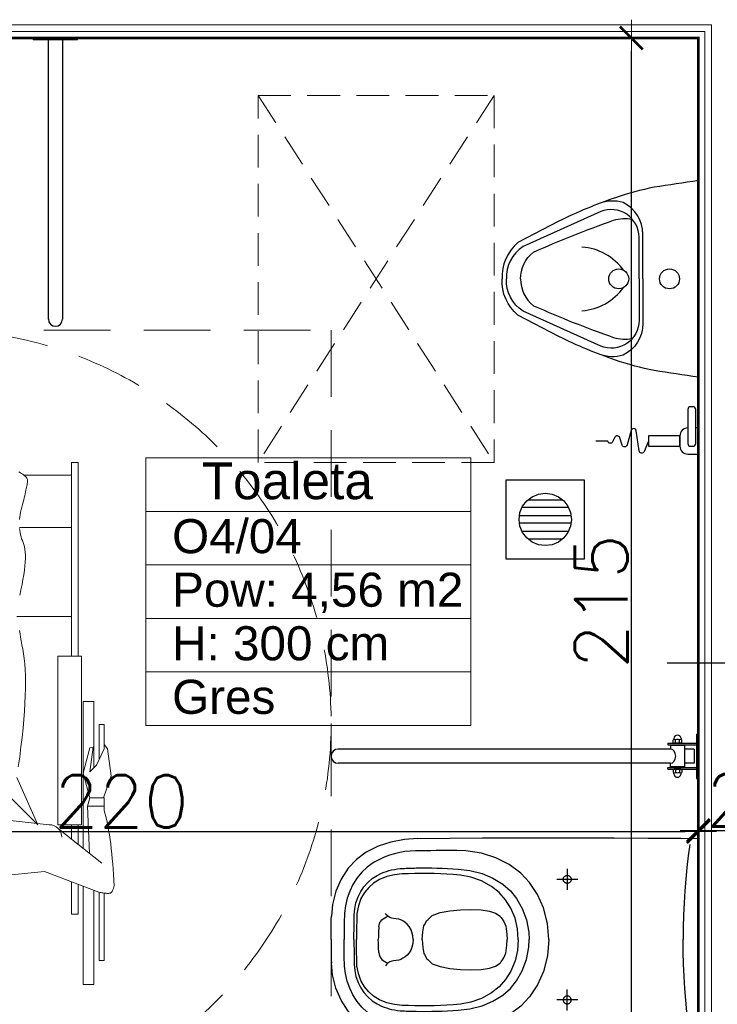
# Model space of a CAD drawing. Header units: metres. Extents: x 5541655 to 5610276, y 5589641 to 5627879.
# Tile 26 of 69: x 5604144 to 5604410, y 5625693 to 5626069. Entities that reach past the tile are written whole.
import ezdxf

# ---------------------------------------------------------------- set-up
doc = ezdxf.new("R2010")
doc.units = ezdxf.units.M
doc.header["$MEASUREMENT"] = 0
doc.linetypes.add('A-1_05$0$DASHED', pattern=[19.05, 12.7, -6.35])
doc.linetypes.add('DASH', pattern=[0.75, 0.5, -0.25])
doc.layers.get('0').update_dxf_attribs({"linetype": 'CONTINUOUS', "lineweight": 18})
doc.layers.get('Defpoints').update_dxf_attribs({"linetype": 'CONTINUOUS'})
doc.layers.add('a___wymiary', color=7, linetype='CONTINUOUS', lineweight=18, true_color=0x000000)
for name, color, linetype in [('Budowlane - Opisy', 7, 'CONTINUOUS'), ('Budowlane - Sciany Wew', 7, 'CONTINUOUS'), ('Wyposazenie Wew - Meble 3D', 7, 'CONTINUOUS'), ('Wyposazenie Wew - Urzadzenia Sanitarne', 6, 'CONTINUOUS'), ('Ściany', 51, 'CONTINUOUS')]:
    doc.layers.add(name, color=color, linetype=linetype)
doc.layers.add('MDCP', color=7, linetype='CONTINUOUS', lineweight=18)
doc.layers.add('WYMIARY WEW', color=251, linetype='CONTINUOUS', lineweight=13)
doc.styles.add('GENERATED_STYLE_2', font='arial.ttf')
doc.styles.get("Standard").update_dxf_attribs({"font": 'simplex.shx'})
doc.dimstyles.new('1_50', dxfattribs={"dimtxt": 20, "dimasz": 5, "dimexe": 1.25, "dimexo": 0.625, "dimgap": 1.5, "dimtad": 1, "dimdec": 3, "dimlfac": 0.5, "dimrnd": 0.1, "dimdsep": 46, "dimtxsty": 'Standard', "dimblk": 'znacznik', "dimcen": 1.5, "dimse1": 1, "dimse2": 1, "dimclrd": 256, "dimclrt": 256, "dimazin": 0, "dimtfac": 1, "dimtdec": 3, "dimtmove": 0, "dimatfit": 3, "dimldrblk": 'znacznik', "dimfxl": 1, "dimarcsym": 0})

# ---------------------------------------------------------------- blocks, each defined once
blk = doc.blocks.new('inwalida')
at = {"color": 0, "lineweight": 0}
for p, q in [((79.83611, -42.64185), (79.01468, -43.25)), ((85.00831, -41.93607), (79.83611, -42.64185)), ((89.22539, -43.39827), (85.00831, -41.93607)), ((92.30068, -43.06597), (91.58329, -43.25)), ((93.04228, -42.89089), (92.30068, -43.06597)), ((93.80812, -42.72476), (93.04228, -42.89089)), ((94.59818, -42.56758), (93.80812, -42.72476)), ((95.41248, -42.41936), (94.59818, -42.56758)), ((96.251, -42.2801), (95.41248, -42.41936)), ((97.11376, -42.14979), (96.251, -42.2801)), ((98.00073, -42.02843), (97.11376, -42.14979)), ((98.91195, -41.91604), (98.00073, -42.02843)), ((99.84739, -41.8126), (98.91195, -41.91604)), ((100.80707, -41.71812), (99.84739, -41.8126)), ((101.79096, -41.63258), (100.80707, -41.71812)), ((102.79909, -41.55601), (101.79096, -41.63258)), ((103.83144, -41.48839), (102.79909, -41.55601)), ((104.88803, -41.42973), (103.83144, -41.48839)), ((105.96884, -41.38001), (104.88803, -41.42973)), ((106.12161, -41.41368), (105.96884, -41.38001)), ((106.26574, -41.4492), (106.12161, -41.41368)), ((106.40127, -41.48659), (106.26574, -41.4492)), ((106.52816, -41.52582), (106.40127, -41.48659)), ((106.64644, -41.56693), (106.52816, -41.52582)), ((106.75609, -41.60989), (106.64644, -41.56693)), ((106.85712, -41.65472), (106.75609, -41.60989)), ((106.94953, -41.70139), (106.85712, -41.65472)), ((107.03332, -41.74994), (106.94953, -41.70139)), ((107.10849, -41.80035), (107.03332, -41.74994)), ((107.17504, -41.85262), (107.10849, -41.80035)), ((107.23297, -41.90674), (107.17504, -41.85262)), ((107.28228, -41.96273), (107.23297, -41.90674)), ((107.32297, -42.02058), (107.28228, -41.96273)), ((107.35504, -42.08029), (107.32297, -42.02058)), ((107.37847, -42.14185), (107.35504, -42.08029)), ((107.39574, -42.20868), (107.37847, -42.14185)), ((107.38276, -43.19973), (107.39917, -43.05498)), ((107.40926, -42.28417), (107.39574, -42.20868)), ((107.39917, -43.05498), (107.41183, -42.91889)), ((107.41905, -42.36832), (107.40926, -42.28417)), ((107.41183, -42.91889), (107.42076, -42.79146)), ((107.42508, -42.46111), (107.41905, -42.36832)), ((107.42076, -42.79146), (107.42594, -42.67269)), ((107.42739, -42.56258), (107.42508, -42.46111)), ((107.42594, -42.67269), (107.42739, -42.56258)), ((75.22539, -44.25), (75.22539, -43.25)), ((79.83611, -43.25), (75.22539, -43.25)), ((75.22539, -44.25), (81.95005, -44.25)), ((82.93889, -44.71777), (79.83611, -43.25)), ((84.21403, -46.03726), (82.93889, -44.71777)), ((89.22539, -43.25), (89.22539, -46.0357)), ((90.81377, -43.25), (89.22539, -43.25)), ((90.81377, -43.25), (90.81377, -46.45)), ((91.58329, -43.25), (90.81377, -43.25)), ((101.63092, -43.74185), (95.09649, -51.97927)), ((103.24591, -54.64807), (107.17831, -44.29502)), ((107.20573, -44.25), (107.2446, -44.05332)), ((120.22539, -44.25), (107.20573, -44.25)), ((107.2446, -44.05332), (107.27971, -43.86529)), ((107.27971, -43.86529), (107.31109, -43.68592)), ((107.31109, -43.68592), (107.33872, -43.51519)), ((107.33872, -43.51519), (107.36261, -43.35314)), ((107.36261, -43.35314), (107.38276, -43.19973)), ((107.53154, -43.25), (120.22539, -43.25)), ((120.22539, -43.25), (120.22539, -44.25)), ((70.82539, -45.25), (70.82539, -47.25)), ((70.82539, -45.25), (70.82539, -47.25)), ((70.82539, -45.25), (83.45323, -45.25)), ((79.53091, -45.37751), (84.21403, -46.03726)), ((79.63643, -46.03726), (79.53091, -45.37751)), ((84.47926, -47.25), (79.63643, -46.03726)), ((89.22539, -46.03726), (84.47926, -47.25)), ((89.22539, -46.0357), (90.81377, -46.45)), ((99.78439, -46.06962), (90.78329, -46.45)), ((106.81558, -45.25), (124.82539, -45.25)), ((124.82539, -45.25), (124.82539, -47.25)), ((62.17817, -48.25), (25.21537, -48.25)), ((25.21537, -48.25), (48.99845, -48.25)), ((25.21537, -48.25), (25.21537, -49.5)), ((94.32539, -47.59566), (62.17817, -47.59566)), ((62.17817, -47.59566), (62.17817, -52.09566)), ((62.17817, -49.5), (62.17817, -48.25)), ((98.84804, -47.25), (70.82539, -47.25)), ((94.32539, -47.59566), (94.32539, -52.09566)), ((94.32539, -47.59566), (94.32539, -52.09566)), ((94.32539, -47.59566), (94.32539, -51.09566)), ((94.32539, -47.59566), (94.32539, -51.09566)), ((98.05478, -48.25), (94.32539, -48.25)), ((105.67609, -48.25), (111.36345, -48.25)), ((124.82539, -47.25), (106.05592, -47.25)), ((111.36345, -48.25), (111.36345, -49.5)), ((25.21537, -49.5), (62.17817, -49.5)), ((49.09845, -49.5), (25.21537, -49.5)), ((27.65642, -49.5), (27.65642, -58.54682)), ((37.65642, -59.40703), (37.65642, -49.5)), ((54.61537, -59.91266), (54.61537, -49.5)), ((94.32539, -49.34566), (94.32539, -52.09566)), ((97.0632, -49.5), (94.32539, -49.5)), ((111.36345, -49.5), (105.2013, -49.5)), ((94.32539, -52.09566), (62.17817, -52.09566)), ((94.32539, -53.74185), (92.62539, -69.84748)), ((94.32539, -55.94185), (85.32539, -59.94185)), ((94.32539, -55.94185), (88.02833, -62.23891)), ((104.46147, -67.13771), (103.24591, -54.64807)), ((28.04984, -58.14329), (27.90843, -58.26744)), ((28.19017, -58.04307), (28.04984, -58.14329)), ((28.32946, -57.9668), (28.19017, -58.04307)), ((28.46767, -57.91447), (28.32946, -57.9668)), ((28.60482, -57.88608), (28.46767, -57.91447)), ((28.74091, -57.88163), (28.60482, -57.88608)), ((28.88753, -57.89295), (28.74091, -57.88163)), ((29.05627, -57.91183), (28.88753, -57.89295)), ((29.24713, -57.93829), (29.05627, -57.91183)), ((29.46009, -57.9723), (29.24713, -57.93829)), ((29.69519, -58.0139), (29.46009, -57.9723)), ((29.95239, -58.06305), (29.69519, -58.0139)), ((30.23171, -58.11978), (29.95239, -58.06305)), ((30.53315, -58.18407), (30.23171, -58.11978)), ((30.85671, -58.25594), (30.53315, -58.18407)), ((27.18545, -59.24735), (27.03766, -59.51515)), ((27.33217, -59.00348), (27.18545, -59.24735)), ((27.47783, -58.78356), (27.33217, -59.00348)), ((27.62242, -58.58757), (27.47783, -58.78356)), ((27.76596, -58.41554), (27.62242, -58.58757)), ((27.90843, -58.26744), (27.76596, -58.41554)), ((31.20239, -58.33537), (30.85671, -58.25594)), ((31.57019, -58.42238), (31.20239, -58.33537)), ((31.96009, -58.51695), (31.57019, -58.42238)), ((32.37213, -58.6191), (31.96009, -58.51695)), ((32.80627, -58.72881), (32.37213, -58.6191)), ((33.26253, -58.84609), (32.80627, -58.72881)), ((33.74091, -58.97093), (33.26253, -58.84609)), ((34.22613, -59.09056), (33.74091, -58.97093)), ((34.7029, -59.19214), (34.22613, -59.09056)), ((35.17123, -59.2757), (34.7029, -59.19214)), ((35.63111, -59.34121), (35.17123, -59.2757)), ((36.08255, -59.38871), (35.63111, -59.34121)), ((38.21304, -59.35566), (37.80383, -59.39834)), ((38.6138, -59.29496), (38.21304, -59.35566)), ((39.00611, -59.21621), (38.6138, -59.29496)), ((39.38998, -59.11945), (39.00611, -59.21621)), ((39.7654, -59.00464), (39.38998, -59.11945)), ((40.13238, -58.87181), (39.7654, -59.00464)), ((40.49091, -58.72093), (40.13238, -58.87181)), ((40.87126, -58.57582), (40.49091, -58.72093)), ((41.30368, -58.46022), (40.87126, -58.57582)), ((41.78818, -58.37415), (41.30368, -58.46022)), ((42.32475, -58.31759), (41.78818, -58.37415)), ((42.9134, -58.29057), (42.32475, -58.31759)), ((43.55412, -58.29306), (42.9134, -58.29057)), ((44.24691, -58.32508), (43.55412, -58.29306)), ((44.99177, -58.38662), (44.24691, -58.32508)), ((45.78872, -58.4777), (44.99177, -58.38662)), ((46.63774, -58.59829), (45.78872, -58.4777)), ((47.53883, -58.74841), (46.63774, -58.59829)), ((48.49199, -58.92805), (47.53883, -58.74841)), ((49.49723, -59.13722), (48.49199, -58.92805)), ((50.55454, -59.3759), (49.49723, -59.13722)), ((57.88621, -59.30931), (57.26492, -59.41071)), ((58.55601, -59.1986), (57.88621, -59.30931)), ((59.27433, -59.07859), (58.55601, -59.1986)), ((60.04117, -58.94926), (59.27433, -59.07859)), ((60.85652, -58.81062), (60.04117, -58.94926)), ((61.72038, -58.66266), (60.85652, -58.81062)), ((62.64522, -58.5246), (61.72038, -58.66266)), ((63.64344, -58.4156), (62.64522, -58.5246)), ((64.71506, -58.33568), (63.64344, -58.4156)), ((65.86008, -58.28481), (64.71506, -58.33568)), ((67.0785, -58.26303), (65.86008, -58.28481)), ((68.37032, -58.2703), (67.0785, -58.26303)), ((69.73554, -58.30665), (68.37032, -58.2703)), ((71.17414, -58.37206), (69.73554, -58.30665)), ((72.68616, -58.46655), (71.17414, -58.37206)), ((74.27157, -58.5901), (72.68616, -58.46655)), ((75.93038, -58.74273), (74.27157, -58.5901)), ((77.66258, -58.92441), (75.93038, -58.74273)), ((79.46819, -59.13517), (77.66258, -58.92441)), ((81.34719, -59.37499), (79.46819, -59.13517)), ((83.29959, -59.64389), (81.34719, -59.37499))]:
    blk.add_line(p, q, dxfattribs=at)
at = {"color": 0, "linetype": 'A-1_05$0$DASHED', "lineweight": 0}
blk.add_lwpolyline([(150, -150), (0, -150), (0, 0), (150, 0)], close=True, dxfattribs=at)
blk.add_circle((75, -75), 75, dxfattribs=at)
at = {"color": 0, "lineweight": 0}
blk.add_arc((96.72539, -53.74185), 2.4, 90, 180, dxfattribs=at)
blk = doc.blocks.new('SC2.0 ustep NP keramag RENOVA')
blk.add_lwpolyline([(-19.3, 0), (19.3, 0)])
for points in [[(-19.28, -53.49, 0), (-19.36, -47.29, 0), (-19.41, -41.13, 0), (-19.44, -34.86, 0), (-19.45, -28.59, 0), (-19.44, -22.33, 0), (-19.42, -16.06, 0), (-19.38, -9.58, 0), (-19.33, -3.33, 0), (-19.3, 0, 0)], [(19.28, -53.49, 0), (19.36, -47.29, 0), (19.41, -41.13, 0), (19.44, -34.86, 0), (19.45, -28.59, 0), (19.44, -22.33, 0), (19.42, -16.06, 0), (19.38, -9.58, 0), (19.33, -3.33, 0), (19.3, 0, 0)], [(-18.16, -1.64, 0), (-15.97, -1.94, 0), (-13.77, -2.2, 0), (-11.55, -2.41, 0), (-9.33, -2.59, 0), (-7, -2.73, 0), (-4.66, -2.83, 0), (-2.33, -2.89, 0), (0, -2.91, 0)], [(18.16, -1.64, 0), (15.97, -1.94, 0), (13.77, -2.2, 0), (11.55, -2.41, 0), (9.33, -2.59, 0), (7, -2.73, 0), (4.66, -2.83, 0), (2.33, -2.89, 0), (0, -2.91, 0)], [(-11.5, -25.75, 0), (-11.58, -25.75, 0), (-11.65, -25.75, 0), (-11.72, -25.73, 0), (-11.79, -25.71, 0), (-11.86, -25.68, 0), (-11.92, -25.64, 0), (-11.98, -25.59, 0), (-12.04, -25.54, 0), (-12.09, -25.48, 0), (-12.13, -25.42, 0), (-12.17, -25.35, 0), (-12.2, -25.29, 0), (-12.23, -25.22, 0), (-12.25, -25.14, 0), (-12.26, -25.07, 0), (-12.27, -25, 0), (-12.26, -24.92, 0), (-12.25, -24.85, 0), (-12.23, -24.78, 0), (-12.2, -24.71, 0), (-12.16, -24.65, 0), (-12.07, -24.52, 0), (-11.97, -24.42, 0), (-11.84, -24.33, 0), (-11.78, -24.3, 0), (-11.71, -24.27, 0), (-11.64, -24.25, 0), (-11.57, -24.24, 0), (-11.5, -24.24, 0), (-11.43, -24.24, 0), (-11.36, -24.25, 0), (-11.29, -24.27, 0), (-11.22, -24.3, 0), (-11.16, -24.33, 0), (-11.03, -24.42, 0), (-10.93, -24.52, 0), (-10.84, -24.65, 0), (-10.8, -24.71, 0), (-10.77, -24.78, 0), (-10.75, -24.85, 0), (-10.74, -24.92, 0), (-10.73, -25, 0), (-10.74, -25.07, 0), (-10.75, -25.14, 0), (-10.77, -25.22, 0), (-10.8, -25.29, 0), (-10.83, -25.35, 0), (-10.87, -25.42, 0), (-10.91, -25.48, 0), (-10.96, -25.54, 0), (-11.02, -25.59, 0), (-11.08, -25.64, 0), (-11.14, -25.68, 0), (-11.21, -25.71, 0), (-11.28, -25.73, 0), (-11.35, -25.75, 0), (-11.42, -25.75, 0), (-11.5, -25.75, 0)], [(-11.5, -23, 0), (-11.5, -23.5, 0), (-11.5, -24, 0), (-11.5, -24.5, 0), (-11.5, -25, 0), (-11.5, -25.5, 0), (-11.5, -26, 0), (-11.5, -26.5, 0), (-11.5, -27, 0)], [(11.5, -25.75, 0), (11.58, -25.75, 0), (11.65, -25.75, 0), (11.72, -25.73, 0), (11.79, -25.71, 0), (11.86, -25.68, 0), (11.92, -25.64, 0), (11.98, -25.59, 0), (12.04, -25.54, 0), (12.09, -25.48, 0), (12.13, -25.42, 0), (12.17, -25.35, 0), (12.2, -25.29, 0), (12.23, -25.22, 0), (12.25, -25.14, 0), (12.26, -25.07, 0), (12.27, -25, 0), (12.26, -24.92, 0), (12.25, -24.85, 0), (12.23, -24.78, 0), (12.2, -24.71, 0), (12.16, -24.65, 0), (12.07, -24.52, 0), (11.97, -24.42, 0), (11.84, -24.33, 0), (11.78, -24.3, 0), (11.71, -24.27, 0), (11.64, -24.25, 0), (11.57, -24.24, 0), (11.5, -24.24, 0), (11.43, -24.24, 0), (11.36, -24.25, 0), (11.29, -24.27, 0), (11.22, -24.3, 0), (11.16, -24.33, 0), (11.03, -24.42, 0), (10.93, -24.52, 0), (10.84, -24.65, 0), (10.8, -24.71, 0), (10.77, -24.78, 0), (10.75, -24.85, 0), (10.74, -24.92, 0), (10.73, -25, 0), (10.74, -25.07, 0), (10.75, -25.14, 0), (10.77, -25.22, 0), (10.8, -25.29, 0), (10.83, -25.35, 0), (10.87, -25.42, 0), (10.91, -25.48, 0), (10.96, -25.54, 0), (11.02, -25.59, 0), (11.08, -25.64, 0), (11.14, -25.68, 0), (11.21, -25.71, 0), (11.28, -25.73, 0), (11.35, -25.75, 0), (11.42, -25.75, 0), (11.5, -25.75, 0)], [(11.5, -23, 0), (11.5, -23.5, 0), (11.5, -24, 0), (11.5, -24.5, 0), (11.5, -25, 0), (11.5, -25.5, 0), (11.5, -26, 0), (11.5, -26.5, 0), (11.5, -27, 0)], [(-13.5, -25, 0), (-13, -25, 0), (-12.5, -25, 0), (-12, -25, 0), (-11.5, -25, 0), (-11, -25, 0), (-10.5, -25, 0), (-10, -25, 0), (-9.5, -25, 0)], [(13.5, -25, 0), (13, -25, 0), (12.5, -25, 0), (12, -25, 0), (11.5, -25, 0), (11, -25, 0), (10.5, -25, 0), (10, -25, 0), (9.5, -25, 0)], [(0, -28.5, 0), (-3.07, -28.75, 0), (-6.06, -29.51, 0), (-8.62, -30.66, 0), (-10.88, -32.16, 0), (-12.69, -33.87, 0), (-14.34, -36.07, 0), (-15.63, -38.58, 0), (-16.51, -41.36, 0), (-16.97, -44.35, 0), (-17.02, -46.01, 0)], [(0, -28.5, 0), (3.07, -28.75, 0), (6.06, -29.51, 0), (8.62, -30.66, 0), (10.88, -32.16, 0), (12.69, -33.87, 0), (14.34, -36.07, 0), (15.63, -38.58, 0), (16.51, -41.36, 0), (16.97, -44.35, 0), (17.02, -46.01, 0)], [(-13.47, -45.79, 0), (-13.2, -43.54, 0), (-12.62, -41.23, 0), (-11.75, -39.15, 0), (-10.6, -37.28, 0), (-9.34, -35.84, 0), (-7.87, -34.64, 0), (-5.96, -33.56, 0), (-3.8, -32.77, 0), (-1.4, -32.34, 0), (0, -32.27, 0)], [(13.47, -45.79, 0), (13.2, -43.54, 0), (12.62, -41.23, 0), (11.75, -39.15, 0), (10.6, -37.28, 0), (9.34, -35.84, 0), (7.87, -34.64, 0), (5.96, -33.56, 0), (3.8, -32.77, 0), (1.4, -32.34, 0), (0, -32.27, 0)], [(0, -34.33, 0), (-2.06, -34.48, 0), (-4.07, -34.95, 0), (-5.98, -35.74, 0), (-7.62, -36.75, 0), (-8.97, -37.95, 0), (-10.15, -39.42, 0), (-11.2, -41.35, 0), (-11.9, -43.36, 0), (-12.31, -45.34, 0), (-12.45, -46.74, 0)], [(0, -34.33, 0), (2.06, -34.48, 0), (4.07, -34.95, 0), (5.98, -35.74, 0), (7.62, -36.75, 0), (8.97, -37.95, 0), (10.15, -39.42, 0), (11.2, -41.35, 0), (11.9, -43.36, 0), (12.31, -45.34, 0), (12.45, -46.74, 0)], [(0, -52.63, 0), (-1.48, -52.55, 0), (-2.61, -52.32, 0), (-2.83, -52.23, 0), (-3.63, -51.75, 0), (-3.81, -51.59, 0), (-4.48, -50.86, 0), (-4.58, -50.72, 0), (-5.15, -49.24, 0), (-5.52, -47.37, 0), (-5.68, -45.36, 0), (-5.73, -43.36, 0), (-5.68, -41.38, 0), (-5.45, -39.79, 0), (-5.03, -38.7, 0), (-4.46, -37.8, 0), (-4.37, -37.69, 0), (-4.21, -37.56, 0), (-3.48, -37.08, 0), (-2.59, -36.72, 0), (-1.02, -36.48, 0), (0, -36.45, 0)], [(0, -52.63, 0), (1.48, -52.55, 0), (2.61, -52.32, 0), (2.83, -52.23, 0), (3.63, -51.75, 0), (3.81, -51.59, 0), (4.48, -50.86, 0), (4.58, -50.72, 0), (5.15, -49.24, 0), (5.52, -47.37, 0), (5.68, -45.36, 0), (5.73, -43.36, 0), (5.68, -41.38, 0), (5.45, -39.79, 0), (5.03, -38.7, 0), (4.46, -37.8, 0), (4.37, -37.69, 0), (4.21, -37.56, 0), (3.48, -37.08, 0), (2.59, -36.72, 0), (1.02, -36.48, 0), (0, -36.45, 0)], [(-17.02, -46.01, 0), (-17.01, -47, 0), (-17, -47.99, 0), (-16.99, -48.99, 0), (-16.98, -49.98, 0), (-16.97, -50.97, 0), (-16.96, -51.97, 0), (-16.95, -52.96, 0), (-16.94, -53.95, 0)], [(-13.67, -53.81, 0), (-13.68, -52.81, 0), (-13.68, -51.82, 0), (-13.67, -50.83, 0), (-13.65, -49.83, 0), (-13.62, -48.82, 0), (-13.58, -47.81, 0), (-13.53, -46.8, 0), (-13.47, -45.79, 0)], [(-12.45, -46.74, 0), (-12.51, -47.95, 0), (-12.56, -49.17, 0), (-12.6, -50.39, 0), (-12.62, -51.6, 0), (-12.62, -52.82, 0), (-12.61, -54.03, 0), (-12.58, -55.25, 0), (-12.54, -56.46, 0)], [(12.45, -46.74, 0), (12.51, -47.95, 0), (12.56, -49.17, 0), (12.6, -50.39, 0), (12.62, -51.6, 0), (12.62, -52.82, 0), (12.61, -54.03, 0), (12.58, -55.25, 0), (12.54, -56.46, 0)], [(13.67, -53.81, 0), (13.68, -52.81, 0), (13.68, -51.82, 0), (13.67, -50.83, 0), (13.65, -49.83, 0), (13.62, -48.82, 0), (13.58, -47.81, 0), (13.53, -46.8, 0), (13.47, -45.79, 0)], [(17.02, -46.01, 0), (17.01, -47, 0), (17, -47.99, 0), (16.99, -48.99, 0), (16.98, -49.98, 0), (16.97, -50.97, 0), (16.96, -51.97, 0), (16.95, -52.96, 0), (16.94, -53.95, 0)], [(-19.28, -53.49, 0), (-19.1, -56.04, 0), (-18.62, -58.6, 0), (-17.83, -61.05, 0), (-16.67, -63.32, 0), (-15.3, -65.16, 0), (-13.63, -66.74, 0), (-11.57, -68.1, 0), (-9.23, -69.12, 0), (-6.68, -69.76, 0), (-4.46, -69.96, 0)], [(-16.94, -53.95, 0), (-16.9, -54.97, 0), (-16.8, -55.97, 0), (-16.63, -56.94, 0), (-16.4, -57.92, 0), (-16.1, -58.91, 0), (-15.74, -59.87, 0), (-15.32, -60.79, 0), (-14.86, -61.66, 0), (-14.64, -62, 0)], [(-13.59, -56.31, 0), (-13.6, -55.99, 0), (-13.62, -55.68, 0), (-13.63, -55.37, 0), (-13.64, -55.06, 0), (-13.65, -54.75, 0), (-13.66, -54.43, 0), (-13.66, -54.12, 0), (-13.67, -53.81, 0)], [(0, -54.39, 0), (-0.74, -54.44, 0), (-1.4, -54.6, 0), (-1.99, -54.84, 0), (-2.5, -55.15, 0), (-2.93, -55.5, 0), (-3.29, -55.9, 0), (-3.56, -56.31, 0), (-3.76, -56.73, 0), (-3.89, -57.13, 0), (-4.04, -58.09, 0), (-4.11, -58.45, 0), (-4.24, -58.8, 0), (-4.33, -58.98, 0), (-4.45, -59.15, 0), (-4.59, -59.32, 0), (-4.76, -59.48, 0), (-4.97, -59.65, 0)], [(0, -54.39, 0), (0.74, -54.44, 0), (1.4, -54.6, 0), (1.99, -54.84, 0), (2.5, -55.15, 0), (2.93, -55.5, 0), (3.29, -55.9, 0), (3.56, -56.31, 0), (3.76, -56.73, 0), (3.89, -57.13, 0), (4.04, -58.09, 0), (4.11, -58.45, 0), (4.24, -58.8, 0), (4.33, -58.98, 0), (4.45, -59.15, 0), (4.59, -59.32, 0), (4.76, -59.48, 0), (4.97, -59.65, 0)], [(19.28, -53.49, 0), (19.1, -56.04, 0), (18.62, -58.6, 0), (17.83, -61.05, 0), (16.67, -63.32, 0), (15.3, -65.16, 0), (13.63, -66.74, 0), (11.57, -68.1, 0), (9.23, -69.12, 0), (6.68, -69.76, 0), (4.46, -69.96, 0)], [(13.59, -56.31, 0), (13.6, -55.99, 0), (13.62, -55.68, 0), (13.63, -55.37, 0), (13.64, -55.06, 0), (13.65, -54.75, 0), (13.66, -54.43, 0), (13.66, -54.12, 0), (13.67, -53.81, 0)], [(16.94, -53.95, 0), (16.9, -54.97, 0), (16.8, -55.97, 0), (16.63, -56.94, 0), (16.4, -57.92, 0), (16.1, -58.91, 0), (15.74, -59.87, 0), (15.32, -60.79, 0), (14.86, -61.66, 0), (14.64, -62, 0)], [(-12.66, -60.4, 0), (-12.86, -59.92, 0), (-13.03, -59.44, 0), (-13.17, -58.97, 0), (-13.29, -58.48, 0), (-13.41, -57.9, 0), (-13.5, -57.37, 0), (-13.55, -56.84, 0), (-13.59, -56.31, 0)], [(12.66, -60.4, 0), (12.86, -59.92, 0), (13.03, -59.44, 0), (13.17, -58.97, 0), (13.29, -58.48, 0), (13.41, -57.9, 0), (13.5, -57.37, 0), (13.55, -56.84, 0), (13.59, -56.31, 0)], [(-12.54, -56.46, 0), (-12.39, -57.95, 0), (-12.04, -59.38, 0), (-11.47, -60.78, 0), (-10.76, -61.94, 0), (-9.98, -62.83, 0), (-9.01, -63.64, 0), (-7.82, -64.32, 0), (-6.46, -64.81, 0), (-4.99, -65.08, 0), (-4.39, -65.11, 0)], [(12.54, -56.46, 0), (12.39, -57.95, 0), (12.04, -59.38, 0), (11.47, -60.78, 0), (10.76, -61.94, 0), (9.98, -62.83, 0), (9.01, -63.64, 0), (7.82, -64.32, 0), (6.46, -64.81, 0), (4.99, -65.08, 0), (4.39, -65.11, 0)], [(-2.46, -60.91, 0), (-2.86, -60.84, 0), (-3.04, -60.79, 0), (-3.21, -60.72, 0), (-3.37, -60.64, 0), (-3.52, -60.55, 0), (-3.78, -60.33, 0), (-4, -60.07, 0), (-4.18, -59.78, 0), (-4.33, -59.47, 0), (-4.45, -59.15, 0)], [(2.46, -60.91, 0), (2.86, -60.84, 0), (3.04, -60.79, 0), (3.21, -60.72, 0), (3.37, -60.64, 0), (3.52, -60.55, 0), (3.78, -60.33, 0), (4, -60.07, 0), (4.18, -59.78, 0), (4.33, -59.47, 0), (4.45, -59.15, 0)], [(-4.75, -65.6, 0), (-5.89, -65.51, 0), (-7.02, -65.27, 0), (-8.16, -64.88, 0), (-9.19, -64.37, 0), (-10.1, -63.76, 0), (-10.93, -63.02, 0), (-11.66, -62.16, 0), (-12.25, -61.23, 0), (-12.66, -60.4, 0)], [(-2.46, -60.91, 0), (-2.15, -60.94, 0), (-1.84, -60.96, 0), (-1.53, -60.97, 0), (-1.2, -60.99, 0), (-0.83, -61, 0), (-0.46, -61, 0), (-0.09, -61.01, 0), (0, -61.01, 0)], [(2.46, -60.91, 0), (2.15, -60.94, 0), (1.84, -60.96, 0), (1.53, -60.97, 0), (1.2, -60.99, 0), (0.83, -61, 0), (0.46, -61, 0), (0.09, -61.01, 0), (0, -61.01, 0)], [(4.75, -65.6, 0), (5.89, -65.51, 0), (7.02, -65.27, 0), (8.16, -64.88, 0), (9.19, -64.37, 0), (10.1, -63.76, 0), (10.93, -63.02, 0), (11.66, -62.16, 0), (12.25, -61.23, 0), (12.66, -60.4, 0)], [(-14.64, -62, 0), (-13.81, -63.14, 0), (-12.85, -64.17, 0), (-11.77, -65.07, 0), (-10.51, -65.87, 0), (-9.27, -66.47, 0), (-7.9, -66.95, 0), (-6.48, -67.28, 0), (-5.05, -67.45, 0), (-4.36, -67.48, 0)], [(14.64, -62, 0), (13.81, -63.14, 0), (12.85, -64.17, 0), (11.77, -65.07, 0), (10.51, -65.87, 0), (9.27, -66.47, 0), (7.9, -66.95, 0), (6.48, -67.28, 0), (5.05, -67.45, 0), (4.36, -67.48, 0)], [(0, -65.65, 0), (-0.58, -65.65, 0), (-1.17, -65.65, 0), (-1.75, -65.64, 0), (-2.34, -65.64, 0), (-2.92, -65.63, 0), (-3.51, -65.62, 0), (-4.09, -65.61, 0), (-4.68, -65.6, 0)], [(-4.39, -65.11, 0), (-3.84, -65.12, 0), (-3.29, -65.13, 0), (-2.74, -65.14, 0), (-2.19, -65.15, 0), (-1.65, -65.15, 0), (-1.1, -65.16, 0), (-0.55, -65.16, 0), (0, -65.16, 0)], [(4.39, -65.11, 0), (3.84, -65.12, 0), (3.29, -65.13, 0), (2.74, -65.14, 0), (2.19, -65.15, 0), (1.65, -65.15, 0), (1.1, -65.16, 0), (0.55, -65.16, 0), (0, -65.16, 0)], [(0, -65.65, 0), (0.58, -65.65, 0), (1.17, -65.65, 0), (1.75, -65.64, 0), (2.34, -65.64, 0), (2.92, -65.63, 0), (3.51, -65.62, 0), (4.09, -65.61, 0), (4.68, -65.6, 0)], [(-4.36, -67.48, 0), (-3.82, -67.49, 0), (-3.27, -67.5, 0), (-2.73, -67.51, 0), (-2.18, -67.51, 0), (-1.64, -67.52, 0), (-1.09, -67.52, 0), (-0.55, -67.52, 0), (0, -67.53, 0)], [(4.36, -67.48, 0), (3.82, -67.49, 0), (3.27, -67.5, 0), (2.73, -67.51, 0), (2.18, -67.51, 0), (1.64, -67.52, 0), (1.09, -67.52, 0), (0.55, -67.52, 0), (0, -67.53, 0)], [(0, -70, 0), (-0.56, -70, 0), (-1.12, -70, 0), (-1.67, -70, 0), (-2.23, -69.99, 0), (-2.79, -69.99, 0), (-3.35, -69.98, 0), (-3.9, -69.97, 0), (-4.46, -69.96, 0)], [(0, -70, 0), (0.56, -70, 0), (1.12, -70, 0), (1.67, -70, 0), (2.23, -69.99, 0), (2.79, -69.99, 0), (3.35, -69.98, 0), (3.9, -69.97, 0), (4.46, -69.96, 0)]]:
    blk.add_polyline3d(points)
blk = doc.blocks.new('pochwyt dla inwalidy 70')
at = {"layer": 'Wyposazenie Wew - Meble 3D'}
for p, q in [((0.01, 70.02), (8.47, 70.02)), ((0.01, 69.68), (0.01, 70.02)), ((0.01, 69.68), (8.47, 69.68)), ((1.75, 64.19), (1.75, 69.68)), ((2.08, 64.19), (2.08, 69.68)), ((6.39, 64.19), (6.39, 69.68)), ((6.73, 64.19), (6.73, 69.68)), ((8.47, 69.68), (8.47, 70.02)), ((2.88, 69.19), (2.88, 67.4)), ((2.88, 69.19), (5.59, 69.19)), ((5.58, 69.19), (5.59, 67.4)), ((0.9, 66.72), (1.08, 66.72)), ((1.68, 66.85), (1.14, 66.85)), ((1.68, 66.45), (1.14, 66.45)), ((1.75, 65.16), (1.75, 66.93)), ((1.75, 66.65), (1.75, 65.44)), ((2.08, 67.31), (2.21, 67.31)), ((2.21, 67.4), (6.27, 67.4)), ((2.21, 67.4), (2.21, 64.69)), ((6.27, 67.4), (6.27, 64.69)), ((6.39, 67.31), (6.27, 67.31)), ((6.73, 65.16), (6.73, 66.93)), ((6.73, 66.65), (6.73, 65.44)), ((6.8, 66.85), (7.34, 66.85)), ((6.8, 66.45), (7.34, 66.45)), ((7.58, 66.72), (7.4, 66.72)), ((0.9, 65.37), (1.08, 65.37)), ((1.68, 65.64), (1.14, 65.64)), ((1.68, 65.24), (1.14, 65.24)), ((1.75, 64.19), (2.08, 64.19)), ((2.08, 64.78), (2.21, 64.78)), ((2.21, 64.69), (2.89, 64.69)), ((2.99, 65.08), (2.89, 64.69)), ((2.89, 64.69), (2.89, 1.35)), ((3.28, 65.41), (2.99, 65.08)), ((3.72, 65.63), (3.28, 65.41)), ((4.24, 65.71), (3.72, 65.63)), ((4.76, 65.63), (4.24, 65.71)), ((5.2, 65.41), (4.76, 65.63)), ((5.49, 65.08), (5.2, 65.41)), ((5.59, 64.69), (5.49, 65.08)), ((5.59, 64.69), (5.59, 1.35)), ((6.27, 64.69), (5.59, 64.69)), ((6.39, 64.78), (6.27, 64.78)), ((6.73, 64.19), (6.39, 64.19)), ((6.8, 65.64), (7.34, 65.64)), ((6.8, 65.24), (7.34, 65.24)), ((7.58, 65.37), (7.4, 65.37))]:
    blk.add_line(p, q, dxfattribs=at)
for centre, radius, start, end in [((0.9, 66.04), 0.676, 90, 270), ((1.4, 66.65), 0.327, 142.1208, 217.8792), ((2.27, 66.04), 1.2, 160.5286, 199.4714), ((1.42, 66.65), 0.327, 322.1208, 37.8792), ((0.54, 66.04), 1.2, 340.5286, 19.4714), ((7.06, 66.65), 0.327, 142.1208, 217.8792), ((7.94, 66.04), 1.2, 160.5286, 199.4714), ((7.08, 66.65), 0.327, 322.1208, 37.8792), ((6.2, 66.04), 1.2, 340.5286, 19.4714), ((7.58, 66.04), 0.676, 270, 90), ((1.4, 65.44), 0.327, 142.1208, 217.8792), ((1.42, 65.44), 0.327, 322.1208, 37.8792), ((7.06, 65.44), 0.327, 142.1208, 217.8792), ((7.08, 65.44), 0.327, 322.1208, 37.8792), ((4.24, 1.35), 1.35, 180, 0)]:
    blk.add_arc(centre, radius, start, end, dxfattribs=at)
blk = doc.blocks.new('pochwyt dla inwalidy 55_2')
at = {"layer": 'Wyposazenie Wew - Meble 3D'}
for p, q in [((0, 55.02), (8.45, 55.02)), ((0, 54.68), (0, 55.02)), ((0, 54.68), (8.45, 54.68)), ((2.87, 54.68), (2.87, 1.35)), ((5.58, 54.68), (5.58, 1.35)), ((8.45, 54.68), (8.45, 55.02))]:
    blk.add_line(p, q, dxfattribs=at)
blk.add_arc((4.23, 1.35), 1.35, 180, 0, dxfattribs=at)
blk = doc.blocks.new('Pisuar_NOVA_PRO_Alex_66000')
for points in [[(0, 0), (-18.75, 0, 0.003383), (-17.47, -8.41, 0.038537), (-15.48, -15.79, 0.0339), (-11.01, -26.57), (-6.93, -34.43, 0.227531), (0, -37.43, 1.59566)], [(0, 0), (18.75, 0, -0.003383), (17.47, -8.41, -0.038537), (15.48, -15.79, -0.0339), (11.01, -26.57), (6.93, -34.43, -0.227531), (0, -37.43, -1.59566)], [(0, -10.56), (-8.53, -10.56, 0.286387), (-14.54, -14.31, 0.174001), (-14.36, -18.91, 0.834558)], [(0, -10.56), (8.53, -10.56, -0.286387), (14.54, -14.31, -0.174001), (14.36, -18.91, -0.834558)], [(0, -11.31), (-7.93, -11.31, 0.532569), (-12.84, -18.61), (-6.15, -33.39, 0.272416), (0, -36.58, 5.282291)], [(0, -33.91, -0.229597), (-5.11, -31.43, -0.019476), (-11.17, -16.18, -0.130671), (-11.37, -12.58, -10.816378)], [(0, -11.31), (7.93, -11.31, -0.532569), (12.84, -18.61), (6.15, -33.39, -0.272416), (0, -36.58, -5.282291)], [(0, -33.91, 0.229597), (5.11, -31.43, 0.019476), (11.17, -16.18, 0.130671), (11.37, -12.58, 10.816378)]]:
    blk.add_lwpolyline(points, format="xyb")
for centre in [(0, -5.5), (0, -15.18)]:
    blk.add_circle(centre, 1.9)
for centre, start, end in [((4.73, -23.01), 126.012, 175.6249), ((-4.73, -23.01), 4.3751, 53.988)]:
    blk.add_arc(centre, 10.84, start, end)
blk = doc.blocks.new('Rectangular Floor Drain 13_2')
at = {"layer": 'Wyposazenie Wew - Urzadzenia Sanitarne'}
for p, q in [((-7.5, 7.5), (-7.5, -7.5)), ((7.5, 7.5), (-7.5, 7.5)), ((7.5, -7.5), (7.5, 7.5)), ((-3.54, 3.54), (-2.5, 4.33)), ((-2.5, 4.33), (-1.29, 4.83)), ((-1.29, 4.83), (0, 5)), ((0, 5), (1.29, 4.83)), ((1.29, 4.83), (2.5, 4.33)), ((2.5, 4.33), (3.54, 3.54)), ((-4.83, 1.29), (-4.33, 2.5)), ((4.43, 2.25), (-4.43, 2.25)), ((-4.33, 2.5), (-3.54, 3.54)), ((-3.26, 3.75), (3.26, 3.75)), ((3.54, 3.54), (4.33, 2.5)), ((4.33, 2.5), (4.83, 1.29)), ((-5, 0), (-4.83, 1.29)), ((-4.83, -1.29), (-5, 0)), ((-4.9, 0.75), (4.9, 0.75)), ((4.83, 1.29), (5, 0)), ((5, 0), (4.83, -1.29)), ((4.9, -0.75), (-4.9, -0.75)), ((-4.33, -2.5), (-4.83, -1.29)), ((4.83, -1.29), (4.33, -2.5)), ((-4.43, -2.25), (4.43, -2.25)), ((-3.54, -3.54), (-4.33, -2.5)), ((-2.5, -4.33), (-3.54, -3.54)), ((3.26, -3.75), (-3.26, -3.75)), ((3.54, -3.54), (2.5, -4.33)), ((4.33, -2.5), (3.54, -3.54)), ((-1.29, -4.83), (-2.5, -4.33)), ((0, -5), (-1.29, -4.83)), ((1.29, -4.83), (0, -5)), ((2.5, -4.33), (1.29, -4.83)), ((-7.5, -7.5), (7.5, -7.5))]:
    blk.add_line(p, q, dxfattribs=at)
blk = doc.blocks.new('kranik')
at = {"layer": 'Wyposazenie Wew - Urzadzenia Sanitarne', "flags": 128}
for points in [[(5587234.92, 5628975.98, 0.414214), (5587236.42, 5628977.48), (5587236.42, 5628979.48, 0.414214), (5587234.92, 5628980.98), (5587232.92, 5628980.98), (5587232.92, 5628975.98), (5587233.42, 5628975.98)], [(5587242.42, 5628978.48), (5587243.25, 5628980.49, -0.763382), (5587244.21, 5628980.37), (5587244.75, 5628976.54, 0.812896), (5587245.73, 5628976.48), (5587246.49, 5628979.22, -0.742851), (5587247.45, 5628979.25), (5587247.91, 5628977.84, 0.673417), (5587248.83, 5628977.77), (5587249.26, 5628978.64, -0.705472), (5587250.19, 5628978.53), (5587250.2, 5628978.48), (5587252.47, 5628978.48)]]:
    blk.add_lwpolyline(points, format="xyb", dxfattribs=at)
blk.add_lwpolyline([(5587234.42, 5628979.48), (5587233.92, 5628979.48, 0.414214), (5587233.42, 5628978.98), (5587233.42, 5628972.44, 0.414214), (5587233.92, 5628971.94), (5587234.42, 5628971.94, 0.414214), (5587234.92, 5628972.44), (5587234.92, 5628978.98, 0.414214)], format="xyb", close=True, dxfattribs=at)
blk.add_lwpolyline([(5587236.42, 5628979.48), (5587236.42, 5628977.48), (5587242.42, 5628977.48), (5587242.42, 5628979.48)], close=True, dxfattribs=at)
blk = doc.blocks.new('znacznik')
at = {"layer": 'a___wymiary'}
for p, q in [((0, 1.394), (0, -1.394)), ((1.394, 0), (-1.394, 0))]:
    blk.add_line(p, q, dxfattribs=at)
at = {"layer": 'a___wymiary', "const_width": 0.2}
blk.add_lwpolyline([(0.876, 0.876), (-0.876, -0.876)], dxfattribs=at)
blk = doc.blocks.new('*D985')
at = {"layer": 'Defpoints', "color": 0}
for p in [(5604403.06, 5625812.78), (5603963.06, 5625804.7), (5604403.06, 5625759.23)]:
    blk.add_point(p, dxfattribs=at)
at = {"layer": 'WYMIARY WEW', "lineweight": -2}
blk.add_line((5603968.06, 5625759.23), (5604398.06, 5625759.23), dxfattribs=at)
at = {"layer": 'WYMIARY WEW', "lineweight": -2, "xscale": 5, "yscale": 5, "zscale": 5, "rotation": 180}
blk.add_blockref('znacznik', (5603963.06, 5625759.23), dxfattribs=at)
at = {"layer": 'WYMIARY WEW', "lineweight": -2, "xscale": 5, "yscale": 5, "zscale": 5}
blk.add_blockref('znacznik', (5604403.06, 5625759.23), dxfattribs=at)
at = {"layer": 'WYMIARY WEW', "insert": (5604183.06, 5625770.73), "char_height": 20, "attachment_point": 5}
blk.add_mtext('220', dxfattribs=at)
blk = doc.blocks.new('*D986')
at = {"layer": 'Defpoints', "color": 0}
for p in [(5604361.79, 5626061.98), (5604377.53, 5626061.98), (5604361.8, 5625631.98)]:
    blk.add_point(p, dxfattribs=at)
at = {"layer": 'WYMIARY WEW', "lineweight": -2}
blk.add_line((5604377.53, 5625636.98), (5604377.53, 5626056.98), dxfattribs=at)
at = {"layer": 'WYMIARY WEW', "lineweight": -2, "xscale": 5, "yscale": 5, "zscale": 5}
for p, rotation in [((5604377.53, 5626061.98), 90), ((5604377.53, 5625631.98), 270)]:
    blk.add_blockref('znacznik', p, dxfattribs=dict(at, rotation=rotation))
at = {"layer": 'WYMIARY WEW', "insert": (5604366.03, 5625846.98), "char_height": 20, "attachment_point": 5, "rotation": 90}
blk.add_mtext('215', dxfattribs=at)
blk = doc.blocks.new('*D991')
at = {"layer": 'Defpoints', "color": 0}
for p in [(5604443.06, 5625759.68), (5604403.06, 5625730.86), (5604443.06, 5625730.86)]:
    blk.add_point(p, dxfattribs=at)
at = {"layer": 'WYMIARY WEW', "lineweight": -2}
blk.add_line((5604408.06, 5625759.68), (5604438.06, 5625759.68), dxfattribs=at)
at = {"layer": 'WYMIARY WEW', "lineweight": -2, "xscale": 5, "yscale": 5, "zscale": 5, "rotation": 180}
blk.add_blockref('znacznik', (5604403.06, 5625759.68), dxfattribs=at)
at = {"layer": 'WYMIARY WEW', "lineweight": -2, "xscale": 5, "yscale": 5, "zscale": 5}
blk.add_blockref('znacznik', (5604443.06, 5625759.68), dxfattribs=at)
at = {"layer": 'WYMIARY WEW', "insert": (5604423.06, 5625771.18), "char_height": 20, "attachment_point": 5}
blk.add_mtext('20', dxfattribs=at)

msp = doc.modelspace()

# ---------------------------------------------------------------- linework, layer by layer
at = {"color": 252, "linetype": 'DASH', "ltscale": 25, "true_color": 0x919191}
msp.add_lwpolyline([(5604325.2026, 5626040.0656), (5604325.2026, 5625900.0656), (5604235.2005, 5625900.0656), (5604235.2005, 5626040.0656), (5604325.2026, 5626040.0656), (5604235.2005, 5625900.0656), (5604235.2005, 5626040.0656), (5604325.2026, 5625900.0656)], dxfattribs=at)
at = {"linetype": 'Continuous'}
msp.add_lwpolyline([(5604192.4189, 5625901.8115), (5604192.4189, 5625799.6687), (5604316.3161, 5625799.6687), (5604316.3161, 5625901.8115), (5604192.4189, 5625901.8115), (5604192.4189, 5625820.0972), (5604316.3161, 5625820.0972), (5604316.3161, 5625881.383), (5604192.4189, 5625881.383), (5604192.4189, 5625840.5258), (5604316.3161, 5625840.5258), (5604316.3161, 5625860.9544), (5604192.4189, 5625860.9544)], dxfattribs=at)
at = {"layer": 'Budowlane - Opisy'}
msp.add_line((5604461.6814, 5625823.4502), (5604391.1644, 5625823.4502), dxfattribs=at)
at = {"layer": 'Budowlane - Sciany Wew', "color": 251, "linetype": 'Continuous', "lineweight": 20}
for points in [[(5604047.5294, 5625301.9811), (5604047.5294, 5625311.9811), (5603958.0597, 5625311.9811), (5603958.0597, 5625616.981), (5604008.0597, 5625616.981), (5604008.0597, 5625626.981), (5603958.0597, 5625626.981), (5603958.0597, 5626066.9797), (5604408.0617, 5626066.9812), (5604408.0617, 5625626.981), (5604218.0597, 5625626.981), (5604218.0597, 5625616.981), (5604448.0597, 5625616.981), (5604448.0597, 5625626.9803), (5604438.0617, 5625626.9817), (5604438.0617, 5626066.8797), (5604806.1597, 5626066.8797), (5604806.1597, 5625626.9796), (5604658.0597, 5625626.9796), (5604658.0597, 5625616.9784), (5604842.1684, 5625616.8793), (5604842.1684, 5625311.9812), (5604277.5294, 5625311.9803), (5604277.5294, 5625301.9811)], [(5604050.0294, 5625299.4811), (5604050.0294, 5625314.4811), (5603960.5597, 5625314.4811), (5603960.5597, 5625614.481), (5604010.5597, 5625614.481), (5604010.5597, 5625629.481), (5603960.5597, 5625629.481), (5603960.5597, 5626064.4797), (5604405.5617, 5626064.4811), (5604405.5617, 5625629.481), (5604215.5597, 5625629.481), (5604215.5597, 5625614.481), (5604450.5597, 5625614.481), (5604450.5597, 5625629.48), (5604440.5617, 5625629.4814), (5604440.5617, 5626064.3797), (5604803.6597, 5626064.3797), (5604803.6597, 5625629.4796), (5604655.5597, 5625629.4796), (5604655.5597, 5625614.4797), (5604839.6684, 5625614.3803), (5604839.6684, 5625314.4813), (5604275.0294, 5625314.4807), (5604275.0294, 5625299.4811)]]:
    msp.add_lwpolyline(points, dxfattribs=at)
at = {"layer": 'Ściany', "color": 0, "const_width": 1}
msp.add_lwpolyline([(5604052.5294, 5625296.9811), (5604052.5294, 5625316.9811), (5603963.0597, 5625316.9811), (5603963.0597, 5625611.981), (5604013.0597, 5625611.981), (5604013.0597, 5625631.981), (5603963.0597, 5625631.981), (5603963.0597, 5626061.9797), (5604403.0617, 5626061.9811), (5604403.0617, 5625631.981), (5604213.0597, 5625631.981), (5604213.0597, 5625611.981), (5604453.0597, 5625611.981), (5604453.0597, 5625631.9796), (5604443.0617, 5625631.981), (5604443.0617, 5626061.8797), (5604801.1597, 5626061.8797), (5604801.1597, 5625631.9796), (5604653.0597, 5625631.9796), (5604653.0597, 5625611.981), (5604837.1684, 5625611.881), (5604837.1684, 5625316.9811), (5604272.5294, 5625316.9811), (5604272.5294, 5625296.9811)], dxfattribs=at)

# ---------------------------------------------------------------- block references
at = {"layer": 'MDCP', "xscale": 2, "yscale": 2, "zscale": 2, "rotation": 180}
msp.add_blockref('kranik', (16778868.9027, 16883865.1656), dxfattribs=at)
at = {"layer": 'WYMIARY WEW', "xscale": 2, "yscale": 2, "zscale": 2, "rotation": 270}
msp.add_blockref('inwalida', (5604263.0567, 5625950.481), dxfattribs=at)
at = {"layer": 'Wyposazenie Wew - Urzadzenia Sanitarne', "xscale": 2, "yscale": 2, "zscale": 200}
msp.add_blockref('pochwyt dla inwalidy 55_2', (5604149.4666, 5625951.9791), dxfattribs=at)
at = {"layer": 'Wyposazenie Wew - Urzadzenia Sanitarne', "xscale": 2, "yscale": 2}
for name, p, zscale, rotation in [('Pisuar_NOVA_PRO_Alex_66000', (5604403.0617, 5625970.0656), 2, 270), ('Rectangular Floor Drain 13_2', (5604344.6947, 5625878.3128), 200, 180), ('pochwyt dla inwalidy 70', (5604263.0281, 5625796.4604), 200, 270), ('SC2.0 ustep NP keramag RENOVA', (5604403.0617, 5625717.981), 2, 270)]:
    msp.add_blockref(name, p, dxfattribs=dict(at, zscale=zscale, rotation=rotation))

# ---------------------------------------------------------------- texts
at = {"linetype": 'Continuous', "attachment_point": 1, "style": 'GENERATED_STYLE_2'}
for s, insert, char_height in [('Toaleta', (5604213.7308, 5625900.0217), 14), ('O4/04', (5604202.4189, 5625878.4115), 13), ('Pow: 4,56 m2', (5604202.4189, 5625857.983), 13), ('{H: 300 cm}', (5604202.4189, 5625837.5544), 13), ('{Gres}', (5604202.4189, 5625817.1258), 13)]:
    msp.add_mtext(s, dxfattribs=dict(at, insert=insert, char_height=char_height))

# ---------------------------------------------------------------- dimensions: what is measured, and where the dimension line sits
at = {"layer": 'WYMIARY WEW'}
dim = msp.add_linear_dim(base=(5604377.5256, 5626061.981), p1=(5604361.7952, 5625631.981), p2=(5604361.7938, 5626061.981), angle=90, dimstyle='1_50', dxfattribs=at)
dim.commit()
dim.dimension.update_dxf_attribs({"geometry": '*D986', "text_midpoint": (5604366.0256, 5625846.981)})
for base, p1, p2, picture, middle in [((5604403.0617, 5625759.2283), (5603963.0597, 5625804.6953), (5604403.0617, 5625812.7796), '*D985', (5604183.0607, 5625770.7283)), ((5604443.0617, 5625759.6838), (5604403.0617, 5625730.8607), (5604443.0617, 5625730.8607), '*D991', (5604423.0617, 5625771.1838))]:
    dim = msp.add_linear_dim(base=base, p1=p1, p2=p2, dimstyle='1_50', dxfattribs=at)
    dim.commit()
    dim.dimension.update_dxf_attribs({"geometry": picture, "text_midpoint": middle})

doc.saveas('drawing.dxf')
